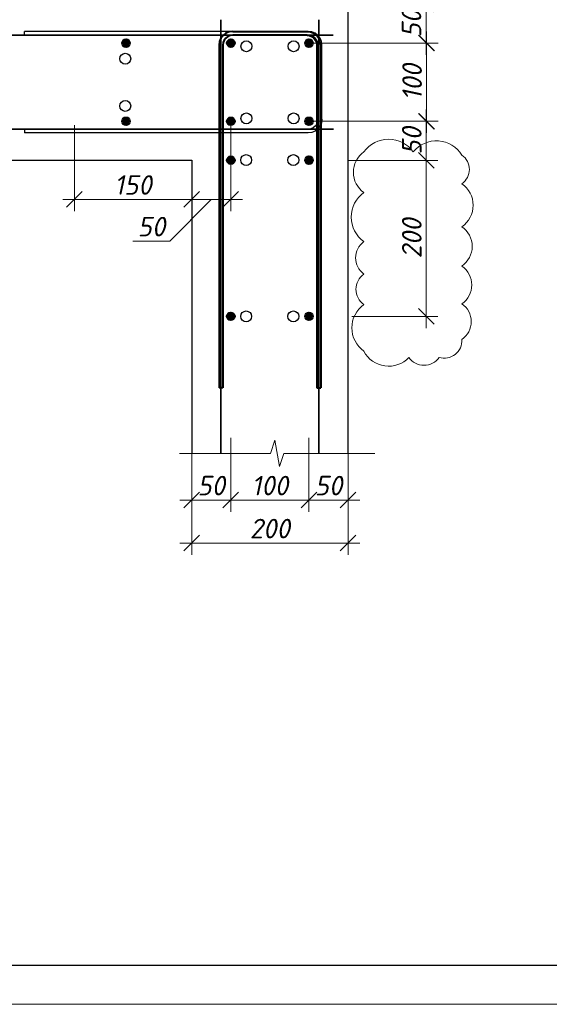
# Model space of a CAD drawing. Header units: millimetres. Extents: x 349531 to 1063351, y -131924 to 96186.
# Tile 6 of 230: x 453406 to 460178, y -77177 to -64577. Entities that reach past the tile are written whole.
import ezdxf

# ---------------------------------------------------------------- set-up
doc = ezdxf.new("R2010")
doc.units = ezdxf.units.MM
doc.linetypes.add('ACAD_ISO02W100', pattern=[15, 12, -3])
for name, color, linetype, lineweight in [('0.35 ___', 243, 'Continuous', 35), ('0.4 ___', 121, 'Continuous', 40), ('Арм_хомуты', 133, 'Continuous', 18), ('Арматура', 152, 'Continuous', 40), ('РАЗМЕРЫ', 1, 'Continuous', 9), ('ТОНКИЕ', 7, 'Continuous', 9)]:
    doc.layers.add(name, color=color, linetype=linetype, lineweight=lineweight)
doc.layers.add('пунктир', color=4, linetype='ACAD_ISO02W100')
doc.layers.add('ТОЛСТЫЕ_ОСНОВНЫЕ', color=6, linetype='Continuous')
doc.styles.add('GOST 2.304', font='CS_Gost2304.shx')
doc.styles.add('ГОСТ 2.304', font='GOST_Common.ttf')
doc.styles.add('Украинский', font='isocpeur.ttf', dxfattribs={"oblique": 12})
doc.dimstyles.new('10', dxfattribs={"dimscale": 0, "dimtxt": 250, "dimasz": 200, "dimexe": 150, "dimexo": 0, "dimgap": 60, "dimtad": 1, "dimdec": 0, "dimlfac": 0.1, "dimrnd": 1, "dimzin": 0, "dimdsep": 46, "dimtxsty": 'ГОСТ 2.304', "dimblk": 'OBLIQUE', "dimcen": 0.09, "dimdle": 150, "dimadec": 0, "dimazin": 0, "dimtfac": 1, "dimtdec": 0, "dimtmove": 1, "dimatfit": 2, "dimfxl": 1, "dimtzin": 0, "dimlwd": 0, "dimlwe": 0, "dimarcsym": 0})

# ---------------------------------------------------------------- blocks, each defined once
blk = doc.blocks.new('_Oblique')
at = {"layer": 'пунктир', "color": 0, "lineweight": -2}
blk.add_line((-0.5, -0.5), (0.5, 0.5), dxfattribs=at)
blk = doc.blocks.new('*D1095')
at = {"layer": 'DEFPOINTS', "color": 0, "transparency": 16777216}
for p in [(457105, -64877), (457155, -65877), (458609, -65877)]:
    blk.add_point(p, dxfattribs=at)
at = {"layer": 'РАЗМЕРЫ', "color": 0, "lineweight": 0, "transparency": 16777216}
for p, q in [((458609, -64727), (458609, -66027)), ((457105, -64877), (458759, -64877)), ((457155, -65877), (458759, -65877))]:
    blk.add_line(p, q, dxfattribs=at)
at = {"layer": 'РАЗМЕРЫ', "color": 0, "lineweight": 0, "transparency": 16777216, "xscale": 200, "yscale": 200, "zscale": 200}
for p, rotation in [((458609, -64877), 90), ((458609, -65877), 270)]:
    blk.add_blockref('_Oblique', p, dxfattribs=dict(at, rotation=rotation))
at = {"layer": 'РАЗМЕРЫ', "color": 0, "transparency": 16777216, "insert": (458424, -65377), "char_height": 250, "attachment_point": 5, "rotation": 90, "style": 'Украинский'}
blk.add_mtext('100', dxfattribs=at)
blk = doc.blocks.new('*D1096')
at = {"layer": 'DEFPOINTS', "color": 0, "transparency": 16777216}
for p in [(457605, -64377), (458605, -64377), (457155, -64877)]:
    blk.add_point(p, dxfattribs=at)
at = {"layer": 'РАЗМЕРЫ', "color": 0, "lineweight": 0, "transparency": 16777216}
for p, q in [((458605, -65027), (458605, -64227)), ((457605, -64377), (458755, -64377)), ((457155, -64877), (458755, -64877))]:
    blk.add_line(p, q, dxfattribs=at)
at = {"layer": 'РАЗМЕРЫ', "color": 0, "lineweight": 0, "transparency": 16777216, "xscale": 200, "yscale": 200, "zscale": 200}
for p, rotation in [((458605, -64377), 90), ((458605, -64877), 270)]:
    blk.add_blockref('_Oblique', p, dxfattribs=dict(at, rotation=rotation))
at = {"layer": 'РАЗМЕРЫ', "color": 0, "transparency": 16777216, "insert": (458416, -64627), "char_height": 250, "attachment_point": 5, "rotation": 90, "style": 'Украинский'}
blk.add_mtext('50', dxfattribs=at)
blk = doc.blocks.new('*D1097')
at = {"layer": 'DEFPOINTS', "color": 0, "transparency": 16777216}
for p in [(457655, -65877), (457605, -66377), (458605, -66377)]:
    blk.add_point(p, dxfattribs=at)
at = {"layer": 'РАЗМЕРЫ', "color": 0, "lineweight": 0, "transparency": 16777216}
for p, q in [((458605, -65727), (458605, -66527)), ((457655, -65877), (458755, -65877)), ((457605, -66377), (458755, -66377))]:
    blk.add_line(p, q, dxfattribs=at)
at = {"layer": 'РАЗМЕРЫ', "color": 0, "lineweight": 0, "transparency": 16777216, "xscale": 200, "yscale": 200, "zscale": 200}
for p, rotation in [((458605, -65877), 90), ((458605, -66377), 270)]:
    blk.add_blockref('_Oblique', p, dxfattribs=dict(at, rotation=rotation))
at = {"layer": 'РАЗМЕРЫ', "color": 0, "transparency": 16777216, "insert": (458420, -66127), "char_height": 250, "attachment_point": 5, "rotation": 90, "style": 'Украинский'}
blk.add_mtext('50', dxfattribs=at)
blk = doc.blocks.new('*D1098')
at = {"layer": 'DEFPOINTS', "color": 0, "transparency": 16777216}
for p in [(457605, -66377), (457655, -68375), (458605, -68375)]:
    blk.add_point(p, dxfattribs=at)
at = {"layer": 'РАЗМЕРЫ', "color": 0, "lineweight": 0, "transparency": 16777216}
for p, q in [((458605, -66227), (458605, -68525)), ((457605, -66377), (458755, -66377)), ((457655, -68375), (458755, -68375))]:
    blk.add_line(p, q, dxfattribs=at)
at = {"layer": 'РАЗМЕРЫ', "color": 0, "lineweight": 0, "transparency": 16777216, "xscale": 200, "yscale": 200, "zscale": 200}
for p, rotation in [((458605, -66377), 90), ((458605, -68375), 270)]:
    blk.add_blockref('_Oblique', p, dxfattribs=dict(at, rotation=rotation))
at = {"layer": 'РАЗМЕРЫ', "color": 0, "transparency": 16777216, "insert": (458420, -67376), "char_height": 250, "attachment_point": 5, "rotation": 90, "style": 'Украинский'}
blk.add_mtext('200', dxfattribs=at)
blk = doc.blocks.new('*D1099')
at = {"layer": 'DEFPOINTS', "color": 0, "transparency": 16777216}
for p in [(454105, -65927), (454105, -66877), (455605, -66877)]:
    blk.add_point(p, dxfattribs=at)
at = {"layer": 'РАЗМЕРЫ', "color": 0, "lineweight": 0, "transparency": 16777216}
for p, q in [((454105, -65927), (454105, -67027)), ((455605, -66877), (455605, -66727)), ((455755, -66877), (453955, -66877))]:
    blk.add_line(p, q, dxfattribs=at)
at = {"layer": 'РАЗМЕРЫ', "color": 0, "lineweight": 0, "transparency": 16777216, "xscale": 200, "yscale": 200, "zscale": 200, "rotation": 180}
blk.add_blockref('_Oblique', (454105, -66877), dxfattribs=at)
at = {"layer": 'РАЗМЕРЫ', "color": 0, "lineweight": 0, "transparency": 16777216, "xscale": 200, "yscale": 200, "zscale": 200}
blk.add_blockref('_Oblique', (455605, -66877), dxfattribs=at)
at = {"layer": 'РАЗМЕРЫ', "color": 0, "transparency": 16777216, "insert": (454855, -66692), "char_height": 250, "attachment_point": 5, "style": 'Украинский'}
blk.add_mtext('150', dxfattribs=at)
blk = doc.blocks.new('*D1100')
at = {"layer": 'DEFPOINTS', "color": 0, "transparency": 16777216}
for p in [(455605, -70127), (457605, -70127), (457605, -71274)]:
    blk.add_point(p, dxfattribs=at)
at = {"layer": 'РАЗМЕРЫ', "color": 0, "lineweight": 0, "transparency": 16777216}
for p, q in [((455605, -70127), (455605, -71424)), ((457605, -70127), (457605, -71424)), ((455455, -71274), (457755, -71274))]:
    blk.add_line(p, q, dxfattribs=at)
at = {"layer": 'РАЗМЕРЫ', "color": 0, "lineweight": 0, "transparency": 16777216, "xscale": 200, "yscale": 200, "zscale": 200, "rotation": 180}
blk.add_blockref('_Oblique', (455605, -71274), dxfattribs=at)
at = {"layer": 'РАЗМЕРЫ', "color": 0, "lineweight": 0, "transparency": 16777216, "xscale": 200, "yscale": 200, "zscale": 200}
blk.add_blockref('_Oblique', (457605, -71274), dxfattribs=at)
at = {"layer": 'РАЗМЕРЫ', "color": 0, "transparency": 16777216, "insert": (456605, -71089), "char_height": 250, "attachment_point": 5, "style": 'Украинский'}
blk.add_mtext('200', dxfattribs=at)
blk = doc.blocks.new('*D1101')
at = {"layer": 'DEFPOINTS', "color": 0, "transparency": 16777216}
for p in [(457105, -69927), (457605, -70127), (457605, -70724)]:
    blk.add_point(p, dxfattribs=at)
at = {"layer": 'РАЗМЕРЫ', "color": 0, "lineweight": 0, "transparency": 16777216}
for p, q in [((457105, -69927), (457105, -70874)), ((457605, -70127), (457605, -70874)), ((456955, -70724), (457755, -70724))]:
    blk.add_line(p, q, dxfattribs=at)
at = {"layer": 'РАЗМЕРЫ', "color": 0, "lineweight": 0, "transparency": 16777216, "xscale": 200, "yscale": 200, "zscale": 200, "rotation": 180}
blk.add_blockref('_Oblique', (457105, -70724), dxfattribs=at)
at = {"layer": 'РАЗМЕРЫ', "color": 0, "lineweight": 0, "transparency": 16777216, "xscale": 200, "yscale": 200, "zscale": 200}
blk.add_blockref('_Oblique', (457605, -70724), dxfattribs=at)
at = {"layer": 'РАЗМЕРЫ', "color": 0, "transparency": 16777216, "insert": (457355, -70539), "char_height": 250, "attachment_point": 5, "style": 'Украинский'}
blk.add_mtext('\\A1;50', dxfattribs=at)
blk = doc.blocks.new('*D1102')
at = {"layer": 'DEFPOINTS', "color": 0, "transparency": 16777216}
for p in [(456105, -69927), (455605, -70127), (456105, -70724)]:
    blk.add_point(p, dxfattribs=at)
at = {"layer": 'РАЗМЕРЫ', "color": 0, "lineweight": 0, "transparency": 16777216}
for p, q in [((456105, -69927), (456105, -70874)), ((455605, -70127), (455605, -70874)), ((455455, -70724), (456255, -70724))]:
    blk.add_line(p, q, dxfattribs=at)
at = {"layer": 'РАЗМЕРЫ', "color": 0, "lineweight": 0, "transparency": 16777216, "xscale": 200, "yscale": 200, "zscale": 200, "rotation": 180}
blk.add_blockref('_Oblique', (455605, -70724), dxfattribs=at)
at = {"layer": 'РАЗМЕРЫ', "color": 0, "lineweight": 0, "transparency": 16777216, "xscale": 200, "yscale": 200, "zscale": 200}
blk.add_blockref('_Oblique', (456105, -70724), dxfattribs=at)
at = {"layer": 'РАЗМЕРЫ', "color": 0, "transparency": 16777216, "insert": (455855, -70539), "char_height": 250, "attachment_point": 5, "style": 'Украинский'}
blk.add_mtext('\\A1;50', dxfattribs=at)
blk = doc.blocks.new('*D1103')
at = {"layer": 'DEFPOINTS', "color": 0, "transparency": 16777216}
for p in [(456105, -69927), (457105, -70034), (457105, -70724)]:
    blk.add_point(p, dxfattribs=at)
at = {"layer": 'РАЗМЕРЫ', "color": 0, "lineweight": 0, "transparency": 16777216}
for p, q in [((456105, -69927), (456105, -70874)), ((457105, -70034), (457105, -70874)), ((455955, -70724), (457255, -70724))]:
    blk.add_line(p, q, dxfattribs=at)
at = {"layer": 'РАЗМЕРЫ', "color": 0, "lineweight": 0, "transparency": 16777216, "xscale": 200, "yscale": 200, "zscale": 200, "rotation": 180}
blk.add_blockref('_Oblique', (456105, -70724), dxfattribs=at)
at = {"layer": 'РАЗМЕРЫ', "color": 0, "lineweight": 0, "transparency": 16777216, "xscale": 200, "yscale": 200, "zscale": 200}
blk.add_blockref('_Oblique', (457105, -70724), dxfattribs=at)
at = {"layer": 'РАЗМЕРЫ', "color": 0, "transparency": 16777216, "insert": (456605, -70539), "char_height": 250, "attachment_point": 5, "style": 'Украинский'}
blk.add_mtext('100', dxfattribs=at)
blk = doc.blocks.new('*D1104')
at = {"layer": 'DEFPOINTS', "color": 0, "transparency": 16777216}
for p in [(456105, -65927), (455605, -66877), (455605, -66877)]:
    blk.add_point(p, dxfattribs=at)
at = {"layer": 'РАЗМЕРЫ', "color": 0, "lineweight": 0, "transparency": 16777216}
for p, q in [((456105, -65927), (456105, -67027)), ((455605, -66877), (455605, -66727)), ((455855, -66877), (455327, -67410)), ((456255, -66877), (455455, -66877)), ((455327, -67410), (454854, -67410))]:
    blk.add_line(p, q, dxfattribs=at)
at = {"layer": 'РАЗМЕРЫ', "color": 0, "lineweight": 0, "transparency": 16777216, "xscale": 200, "yscale": 200, "zscale": 200, "rotation": 180}
blk.add_blockref('_Oblique', (455605, -66877), dxfattribs=at)
at = {"layer": 'РАЗМЕРЫ', "color": 0, "lineweight": 0, "transparency": 16777216, "xscale": 200, "yscale": 200, "zscale": 200}
blk.add_blockref('_Oblique', (456105, -66877), dxfattribs=at)
at = {"layer": 'РАЗМЕРЫ', "color": 0, "transparency": 16777216, "insert": (455091, -67225), "char_height": 250, "attachment_point": 5, "style": 'Украинский', "bg_fill": 3, "box_fill_scale": 1.1, "bg_fill_color": 256, "bg_fill_true_color": 13158600, "bg_fill_transparency": 0}
blk.add_mtext('50', dxfattribs=at)
blk = doc.blocks.new('*U482')
at = {"color": 0, "linetype": 'ByBlock', "lineweight": -2}
for p, q in [((-130, 25), (-130, 750.6)), ((-120, 750.6), (-130, 750.6)), ((-120, 25), (-120, 750.6)), ((120, 25), (120, 750.6)), ((120, 750.6), (130, 750.6)), ((130, 25), (130, 750.6)), ((-128.8, 15.9), (-130, 25)), ((-125.3, 7.5), (-128.8, 15.9)), ((-119.7, 0.3), (-125.3, 7.5)), ((-119.1, 18.5), (-120, 25)), ((-112.5, -5.3), (-119.7, 0.3)), ((-116.7, 12.5), (-119.1, 18.5)), ((-112.7, 7.3), (-116.7, 12.5)), ((-107.5, 3.3), (-112.7, 7.3)), ((-101.5, 0.9), (-107.5, 3.3)), ((-95, 0), (-101.5, 0.9)), ((-95, 0), (95, 0)), ((95, 0), (101.5, 0.9)), ((101.5, 0.9), (107.5, 3.3)), ((107.5, 3.3), (112.7, 7.3)), ((112.5, -5.3), (119.7, 0.3)), ((112.7, 7.3), (116.7, 12.5)), ((116.7, 12.5), (119.1, 18.5)), ((119.1, 18.5), (120, 25)), ((119.7, 0.3), (125.3, 7.5)), ((125.3, 7.5), (128.8, 15.9)), ((128.8, 15.9), (130, 25)), ((-104.1, -8.8), (-112.5, -5.3)), ((-95, -10), (-104.1, -8.8)), ((95, -10), (-95, -10)), ((95, -10), (104.1, -8.8)), ((104.1, -8.8), (112.5, -5.3))]:
    blk.add_line(p, q, dxfattribs=at)
at = {"style": 'GOST 2.304', "oblique": 15, "flags": 9}
for tag, p in [('ПОЗИЦИЯ', (853.3, -185)), ('ДИАМЕТР', (853.6, -189.3)), ('КЛАСС', (853.9, -193.8)), ('ДЛИНА', (854.3, -198.5)), ('МАССА', (854.6, -203.9))]:
    blk.add_attdef(tag, p, '', height=2.5, dxfattribs=at)
blk = doc.blocks.new('*U483')
at = {"color": 0, "linetype": 'ByBlock', "lineweight": -2}
for p, q in [((-130, 25), (-130, 902.2)), ((-120, 902.2), (-130, 902.2)), ((-120, 25), (-120, 902.2)), ((120, 25), (120, 902.2)), ((120, 902.2), (130, 902.2)), ((130, 25), (130, 902.2)), ((-128.8, 15.9), (-130, 25)), ((-125.3, 7.5), (-128.8, 15.9)), ((-119.7, 0.3), (-125.3, 7.5)), ((-119.1, 18.5), (-120, 25)), ((-112.5, -5.3), (-119.7, 0.3)), ((-116.7, 12.5), (-119.1, 18.5)), ((-112.7, 7.3), (-116.7, 12.5)), ((-107.5, 3.3), (-112.7, 7.3)), ((-101.5, 0.9), (-107.5, 3.3)), ((-95, 0), (-101.5, 0.9)), ((-95, 0), (95, 0)), ((95, 0), (101.5, 0.9)), ((101.5, 0.9), (107.5, 3.3)), ((107.5, 3.3), (112.7, 7.3)), ((112.5, -5.3), (119.7, 0.3)), ((112.7, 7.3), (116.7, 12.5)), ((116.7, 12.5), (119.1, 18.5)), ((119.1, 18.5), (120, 25)), ((119.7, 0.3), (125.3, 7.5)), ((125.3, 7.5), (128.8, 15.9)), ((128.8, 15.9), (130, 25)), ((-104.1, -8.8), (-112.5, -5.3)), ((-95, -10), (-104.1, -8.8)), ((95, -10), (-95, -10)), ((95, -10), (104.1, -8.8)), ((104.1, -8.8), (112.5, -5.3))]:
    blk.add_line(p, q, dxfattribs=at)
at = {"style": 'GOST 2.304', "oblique": 15, "flags": 9}
for tag, p in [('ПОЗИЦИЯ', (853.3, -185)), ('ДИАМЕТР', (853.6, -189.3)), ('КЛАСС', (853.9, -193.8)), ('ДЛИНА', (854.3, -198.5)), ('МАССА', (854.6, -203.9))]:
    blk.add_attdef(tag, p, '', height=2.5, dxfattribs=at)
blk = doc.blocks.new('*U1378')
at = {"layer": 'ТОЛСТЫЕ_ОСНОВНЫЕ', "color": 6}
blk.add_lwpolyline([(20, 5), (836, 5), (836, 589), (20, 589)], close=True, dxfattribs=at)
at = {"layer": 'ТОНКИЕ'}
blk.add_lwpolyline([(0, 0), (841, 0), (841, 594), (0, 594)], close=True, dxfattribs=at)

msp = doc.modelspace()

# ---------------------------------------------------------------- hatches: boundary and pattern name
at = {"layer": 'Арматура'}
h = msp.add_hatch(color=256, dxfattribs=at)
edge = h.paths.add_edge_path()
edge.add_arc((454764.9, -64876.7), 50, 0, 360)
h = msp.add_hatch(color=256, dxfattribs=at)
edge = h.paths.add_edge_path()
edge.add_arc((456105.1, -64876.7), 50, 0, 360)
h = msp.add_hatch(color=256, dxfattribs=at)
edge = h.paths.add_edge_path()
edge.add_arc((457105.1, -64876.7), 50, 0, 360)
h = msp.add_hatch(color=256, dxfattribs=at)
edge = h.paths.add_edge_path()
edge.add_arc((454764.9, -65876.8), 50, 0, 360)
h = msp.add_hatch(color=256, dxfattribs=at)
edge = h.paths.add_edge_path()
edge.add_arc((456105.1, -65876.8), 50, 0, 360)
h = msp.add_hatch(color=256, dxfattribs=at)
edge = h.paths.add_edge_path()
edge.add_arc((457105.1, -65876.8), 50, 0, 360)
h = msp.add_hatch(color=256, dxfattribs=at)
edge = h.paths.add_edge_path()
edge.add_arc((457105.1, -66375.5), 50, 0, 360)
h = msp.add_hatch(color=256, dxfattribs=at)
edge = h.paths.add_edge_path()
edge.add_arc((456105, -68372.3), 50, 0, 360)
h = msp.add_hatch(color=256, dxfattribs=at)
edge = h.paths.add_edge_path()
edge.add_arc((457105.1, -68372.3), 50, 0, 360)

# ---------------------------------------------------------------- linework, layer by layer
at = {"layer": '0.35 ___', "ltscale": 100}
for p, q in [((457229.8, -64578.9), (457229.8, -70126.7)), ((451855.1, -64776.7), (457412.7, -64776.7))]:
    msp.add_line(p, q, dxfattribs=at)
at = {"layer": '0.4 ___', "lineweight": 25, "ltscale": 0.1}
for p, q in [((457605.1, -70126.7), (457605.1, -64376.7)), ((451855.1, -66376.7), (455605.1, -66376.7)), ((455605.1, -66376.7), (455605.1, -70126.7))]:
    msp.add_line(p, q, dxfattribs=at)
at = {"layer": 'Арматура'}
for centre in [(454764.9, -64876.7), (456105.1, -64876.7), (457105.1, -64876.7), (454764.9, -65876.8), (456105.1, -65876.8), (457105.1, -65876.8), (457105.1, -66375.5), (456105, -68372.3), (457105.1, -68372.3)]:
    msp.add_circle(centre, 50, dxfattribs=at)
at = {"layer": 'РАЗМЕРЫ', "color": 240, "true_color": 0xed1f24}
msp.add_lwpolyline([(457808, -66269.9, 0.5205671), (457808, -66789, 0.5205671), (457808, -67417.4, 0.5205671), (457808, -67831.5, 0.5205671), (457808, -68223, 0.5205671), (457808, -68818.5, 0.5205671), (458382.9, -68898.9, 0.5205671), (458768.9, -68898.9, 0.5205671), (459060.9, -68669.4, 0.5205671), (459060.9, -68211.9, 0.5205671), (459060.9, -67730.9, 0.5205671), (459060.9, -67226.2, 0.5205671), (459060.9, -66675.8, 0.5205671), (459060.9, -66311, 0.5205671), (458438.5, -66269.9, 0.5205671)], format="xyb", close=True, dxfattribs=at)
at = {"layer": 'РАЗМЕРЫ'}
msp.add_lwpolyline([(455448.4, -70126.7), (456614, -70126.7), (456670.3, -69958), (456726.6, -70295.5), (456782.8, -70126.7), (457948.4, -70126.7)], dxfattribs=at)
at = {"layer": 'РАЗМЕРЫ', "color": 8, "linetype": 'Continuous', "lineweight": 30}
for centre in [(456305.1, -64916.7), (456908.5, -64916.7), (454755, -65076.7), (454755, -65680.2), (456908.5, -65840.2), (456905.1, -66374.2, 0), (456301.6, -68374.2, 0), (456905.1, -68374.2, 0)]:
    msp.add_circle(centre, 70, dxfattribs=at)

# ---------------------------------------------------------------- dimensions: what is measured, and where the dimension line sits
at = {"layer": 'РАЗМЕРЫ'}
for base, p1, p2, angle, picture, middle in [((458605.1, -64376.7), (457155.1, -64876.7), (457605.1, -64376.7), 90, '*D1096', (458601.3, -64626.7)), ((458605.1, -66376.8), (457655.1, -65876.8), (457605.1, -66376.8), 270, '*D1097', (458605.1, -66126.8))]:
    dim = msp.add_linear_dim(base=base, p1=p1, p2=p2, angle=angle, dimstyle='10', override={"dimscale": 1, "dimtxsty": 'Украинский'}, dxfattribs=at)
    dim.commit()
    dim.dimension.update_dxf_attribs({"geometry": picture, "text_midpoint": middle, "dimtype": 160})
for base, p1, p2, angle, picture, middle in [((458608.8, -65876.8), (457105.1, -64876.7), (457155.1, -65876.8), 90, '*D1095', (458423.8, -65376.7)), ((458605.1, -68374.9), (457605.1, -66376.8), (457655.1, -68374.9), 270, '*D1098', (458420.1, -67375.8))]:
    dim = msp.add_linear_dim(base=base, p1=p1, p2=p2, angle=angle, dimstyle='10', override={"dimscale": 1, "dimtxsty": 'Украинский'}, dxfattribs=at)
    dim.commit()
    dim.dimension.update_dxf_attribs({"geometry": picture, "text_midpoint": middle})
for base, p1, p2, picture, middle in [((454105.1, -66876.8), (455605.1, -66876.8), (454105.1, -65926.8), '*D1099', (454855.1, -66691.8)), ((457105.1, -70723.6), (456105.1, -69926.7), (457105.1, -70034.1), '*D1103', (456605.1, -70538.6)), ((457605.1, -71273.6), (455605.1, -70126.7), (457605.1, -70126.7), '*D1100', (456605.1, -71088.6))]:
    dim = msp.add_linear_dim(base=base, p1=p1, p2=p2, dimstyle='10', override={"dimscale": 1, "dimtxsty": 'Украинский'}, dxfattribs=at)
    dim.commit()
    dim.dimension.update_dxf_attribs({"geometry": picture, "text_midpoint": middle})
for base, p1, p2, picture, middle in [((456105.1, -70723.6), (455605.1, -70126.7), (456105.1, -69926.7), '*D1102', (455855.1, -70723.6)), ((457605.1, -70723.6), (457105.1, -69926.7), (457605.1, -70126.7), '*D1101', (457355.1, -70723.6))]:
    dim = msp.add_linear_dim(base=base, p1=p1, p2=p2, text='\\A1;50', dimstyle='10', override={"dimscale": 1, "dimtxsty": 'Украинский'}, dxfattribs=at)
    dim.commit()
    dim.dimension.update_dxf_attribs({"geometry": picture, "text_midpoint": middle, "dimtype": 160})

# ---------------------------------------------------------------- next in the draw order: dimensions: what is measured, and where the dimension line sits
dim = msp.add_linear_dim(base=(455605.1, -66876.8), p1=(456105.1, -65926.8), p2=(455605.1, -66876.8), dimstyle='10', override={"dimscale": 1, "dimtxsty": 'Украинский', "dimtfill": 1}, dxfattribs=at)
dim.commit()
dim.dimension.update_dxf_attribs({"geometry": '*D1104', "text_midpoint": (455267.5, -67410), "dimtype": 160})

# ---------------------------------------------------------------- next in the draw order: hatches: boundary and pattern name
at = {"layer": 'Арматура'}
h = msp.add_hatch(color=256, dxfattribs=at)
edge = h.paths.add_edge_path()
edge.add_arc((456105, -66375.5), 50, 0, 360)

# ---------------------------------------------------------------- next in the draw order: linework, layer by layer
at = {"layer": '0.35 ___', "ltscale": 100}
for p, q in [((455979.3, -64578.9), (455979.3, -70126.7)), ((451855.1, -65976.7), (457419.1, -65976.7))]:
    msp.add_line(p, q, dxfattribs=at)
at = {"layer": 'Арматура'}
msp.add_circle((456105, -66375.5), 50, dxfattribs=at)
at = {"layer": 'РАЗМЕРЫ', "color": 8, "linetype": 'Continuous', "lineweight": 30}
for centre in [(456305.1, -65840.2), (456301.6, -66374.2, 0)]:
    msp.add_circle(centre, 70, dxfattribs=at)

# ---------------------------------------------------------------- next in the draw order: block references
at = {"xscale": 100, "yscale": 100, "zscale": 100}
msp.add_blockref('*U1378', (433982.1, -77177.1, 3100), dxfattribs=at)
at = {"layer": '0.4 ___', "lineweight": 25, "ltscale": 0.1, "xscale": -5, "yscale": 5, "zscale": 5, "rotation": 90}
msp.add_blockref('*U482', (457220.8, -65376.7), dxfattribs=at)
at = {"layer": 'Арм_хомуты', "lineweight": 40, "xscale": 5, "yscale": 5, "zscale": 5, "rotation": 180}
msp.add_blockref('*U483', (456605.1, -64776.7), dxfattribs=at)

doc.saveas('drawing.dxf')
